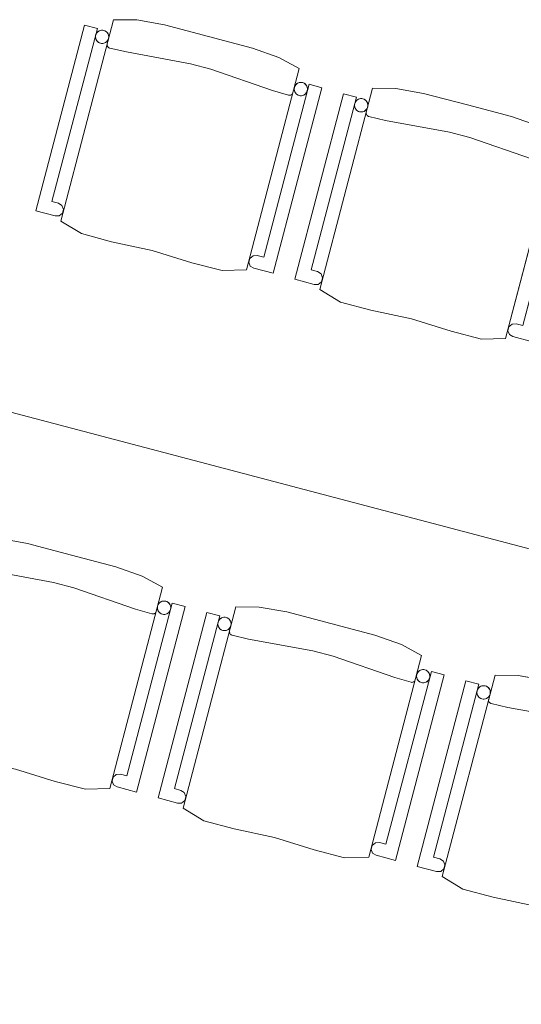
# Model space of a CAD drawing. Header units: millimetres. Extents: x -176817 to 18864955, y -12996033 to 201123.
# Tile 242 of 256: x 167597 to 168720, y 523 to 2725. Entities that reach past the tile are written whole.
import ezdxf

# ---------------------------------------------------------------- set-up
doc = ezdxf.new("R2010")
doc.units = ezdxf.units.MM
doc.header["$MEASUREMENT"] = 0
doc.layers.add('213-A Wymiarowanie wewnętrzne', color=7, linetype='Continuous')
doc.layers.add('320-W Umeblowanie', color=7, linetype='Continuous')
doc.styles.add('STYL_AUTOMATYCZNY_4', font='arial.ttf')
doc.dimstyles.new('STYL_AUTOMATYCZNY__3', dxfattribs={"dimtxt": 64.999998, "dimasz": 47.5, "dimexe": 0.18, "dimexo": 0.0625, "dimgap": 0, "dimtad": 1, "dimdec": 1, "dimlfac": 0.1, "dimzin": 0, "dimdsep": 46, "dimtxsty": 'STYL_AUTOMATYCZNY_4', "dimblk": 'ARROWHEAD_11', "dimblk1": 'ARROWHEAD_11', "dimblk2": 'ARROWHEAD_11', "dimcen": 0.09, "dimclrd": 30, "dimclre": 30, "dimclrt": 30, "dimazin": 0, "dimtfac": 1, "dimtdec": 4, "dimtmove": 0, "dimatfit": 3, "dimfxl": 0, "dimtolj": 1, "dimtzin": 0, "dimarcsym": 0})

# ---------------------------------------------------------------- blocks, each defined once
blk = doc.blocks.new('Krzesło 06 27[375]_2', base_point=(167320.6, 1113.8))
at = {"layer": '320-W Umeblowanie', "color": 254, "linetype": 'Continuous', "lineweight": 0, "true_color": 0xcccccc}
for p, q in [((167501.1, 1565.1), (167382.8, 1114.5)), ((167553, 1564.5), (167501.1, 1565.1)), ((167614.9, 1553.4), (167553, 1564.5)), ((167435.8, 1552.6), (167326.8, 1137.4)), ((167363.3, 1158.3), (167464.8, 1545)), ((167464.8, 1545), (167435.8, 1552.6)), ((167713.5, 1527.5), (167614.9, 1553.4)), ((167812.2, 1501.6), (167713.5, 1527.5)), ((167486.7, 1509.2), (167486.8, 1510.6)), ((167486.8, 1507.8), (167486.7, 1509.2)), ((167487.2, 1506.5), (167486.8, 1507.8)), ((167487.8, 1505.2), (167487.2, 1506.5)), ((167488.6, 1504.1), (167487.8, 1505.2)), ((167489.6, 1503.1), (167488.6, 1504.1)), ((167490.7, 1502.3), (167489.6, 1503.1)), ((167492, 1501.7), (167490.7, 1502.3)), ((167492.7, 1501.5), (167492, 1501.7)), ((167529.7, 1492.8), (167492.7, 1501.5)), ((167871.6, 1480.8), (167812.2, 1501.6)), ((167673.2, 1466.5), (167529.7, 1492.8)), ((167917, 1455.8), (167871.6, 1480.8)), ((167718.7, 1454.6), (167673.2, 1466.5)), ((167856.6, 1407), (167718.7, 1454.6)), ((167798.7, 1005.3), (167917, 1455.8)), ((167938.7, 1420.5), (167837.2, 1033.8)), ((167858.7, 997.7), (167967.8, 1412.9)), ((167967.8, 1412.9), (167938.7, 1420.5)), ((167893.1, 1396.4), (167856.6, 1407)), ((167893.8, 1396.2), (167893.1, 1396.4)), ((167895.2, 1396.1), (167893.8, 1396.2)), ((167896.6, 1396.2), (167895.2, 1396.1)), ((167897.9, 1396.6), (167896.6, 1396.2)), ((167899.2, 1397.2), (167897.9, 1396.6)), ((167900.3, 1398), (167899.2, 1397.2)), ((167901.3, 1399), (167900.3, 1398)), ((167377.8, 1154.5), (167363.3, 1158.3)), ((167385.6, 1149.5), (167377.8, 1154.5)), ((167388.9, 1140.8), (167385.6, 1149.5)), ((167326.8, 1137.4), (167370.3, 1126)), ((167370.3, 1126), (167379.4, 1126)), ((167379.4, 1126), (167386.6, 1131.9)), ((167386.6, 1131.9), (167388.9, 1140.8)), ((167382.8, 1114.5), (167429.1, 1086.6)), ((167429.1, 1086.6), (167496.9, 1068.5)), ((167496.9, 1068.5), (167587.9, 1048.9)), ((167587.9, 1048.9), (167676.7, 1021.2)), ((167813.4, 1037.1), (167806.3, 1031.2)), ((167822.7, 1037.6), (167813.4, 1037.1)), ((167837.2, 1033.8), (167822.7, 1037.6)), ((167676.7, 1021.2), (167744.6, 1003.7)), ((167806.3, 1031.2), (167803.9, 1022.3)), ((167803.9, 1022.3), (167807.3, 1013.6)), ((167807.3, 1013.6), (167815.2, 1009.1)), ((167744.6, 1003.7), (167798.7, 1005.3)), ((167815.2, 1009.1), (167858.7, 997.7))]:
    blk.add_line(p, q, dxfattribs=at)
at = {"layer": '320-W Umeblowanie', "color": 254, "linetype": 'Continuous', "lineweight": 0, "true_color": 0xcccccc, "flags": 128}
for points in [[(167382.8, 1114.5), (167429.1, 1086.6), (167496.9, 1068.5), (167587.9, 1048.9), (167676.7, 1021.2), (167744.6, 1003.7), (167798.7, 1005.3), (167917, 1455.8), (167871.6, 1480.8), (167812.2, 1501.6), (167713.5, 1527.5), (167614.9, 1553.4), (167553, 1564.5), (167501.1, 1565.1)], [(167326.8, 1137.4), (167370.3, 1126), (167379.4, 1126), (167386.6, 1131.9), (167388.9, 1140.8), (167385.6, 1149.5), (167377.8, 1154.5), (167363.3, 1158.3), (167464.8, 1545), (167435.8, 1552.6)], [(167479.3, 1541.2), (167476.8, 1541.6), (167474.1, 1541.6), (167471.6, 1541.2), (167469.1, 1540.3), (167466.9, 1538.9), (167464.9, 1537.3), (167463.2, 1535.2), (167461.9, 1533), (167461, 1530.5), (167460.6, 1527.9), (167460.6, 1525.3), (167461.1, 1522.8), (167462, 1520.3), (167463.3, 1518), (167465, 1516.1), (167467, 1514.4), (167469.3, 1513.1), (167471.7, 1512.2), (167474.3, 1511.8), (167476.9, 1511.8), (167479.5, 1512.2), (167481.9, 1513.1), (167484.2, 1514.5), (167486.2, 1516.2), (167487.9, 1518.2), (167489.2, 1520.4), (167490, 1522.9), (167490.5, 1525.5), (167490.5, 1528.1), (167490, 1530.7), (167489.1, 1533.1), (167487.8, 1535.4), (167486.1, 1537.4), (167484.1, 1539), (167481.8, 1540.3)], [(167837.2, 1033.8), (167822.7, 1037.6), (167813.4, 1037.1), (167806.3, 1031.2), (167803.9, 1022.3), (167807.3, 1013.6), (167815.2, 1009.1), (167858.7, 997.7), (167967.8, 1412.9), (167938.7, 1420.5)], [(167924.2, 1424.4), (167921.7, 1424.8), (167919.1, 1424.8), (167916.5, 1424.3), (167914, 1423.4), (167911.8, 1422.1), (167909.8, 1420.4), (167908.1, 1418.4), (167906.8, 1416.1), (167905.9, 1413.7), (167905.5, 1411.1), (167905.5, 1408.5), (167906, 1405.9), (167906.9, 1403.5), (167908.2, 1401.2), (167909.9, 1399.2), (167911.9, 1397.5), (167914.2, 1396.2), (167916.6, 1395.4), (167919.2, 1394.9), (167921.8, 1394.9), (167924.4, 1395.4), (167926.8, 1396.3), (167929.1, 1397.6), (167931.1, 1399.3), (167932.8, 1401.3), (167934.1, 1403.6), (167934.9, 1406.1), (167935.4, 1408.6), (167935.4, 1411.2), (167934.9, 1413.8), (167934, 1416.3), (167932.7, 1418.5), (167931, 1420.5), (167929, 1422.2), (167926.7, 1423.5)]]:
    blk.add_lwpolyline(points, close=True, dxfattribs=at)
at = {"layer": '320-W Umeblowanie', "color": 254, "linetype": 'Continuous', "lineweight": 0, "true_color": 0xcccccc}
for centre, start_param, end_param in [((167475.5, 1526.7), 4.712389, 7.853982), ((167475.5, 1526.7), 1.570796, 4.712389), ((167920.4, 1409.9), 4.712389, 7.853982), ((167920.4, 1409.9), 1.570796, 4.712389)]:
    blk.add_ellipse(centre, major_axis=(-14.5, 3.8), ratio=0.9996, start_param=start_param, end_param=end_param, dxfattribs=at)
blk = doc.blocks.new('Krzesło 06 27[376]_2', base_point=(167900.7, 960.7))
at = {"layer": '320-W Umeblowanie', "color": 254, "linetype": 'Continuous', "lineweight": 0, "true_color": 0xcccccc}
for p, q in [((168081.2, 1412), (167962.9, 961.4)), ((168133.1, 1411.4), (168081.2, 1412)), ((168195, 1400.4), (168133.1, 1411.4)), ((168016, 1399.5), (167906.9, 984.3)), ((167943.4, 1005.2), (168045, 1391.9)), ((168045, 1391.9), (168016, 1399.5)), ((168293.7, 1374.4), (168195, 1400.4)), ((168392.4, 1348.5), (168293.7, 1374.4)), ((168066.8, 1356.1), (168067, 1357.5)), ((168067, 1354.7), (168066.8, 1356.1)), ((168067.3, 1353.4), (168067, 1354.7)), ((168067.9, 1352.1), (168067.3, 1353.4)), ((168068.7, 1351), (168067.9, 1352.1)), ((168069.7, 1350), (168068.7, 1351)), ((168070.9, 1349.2), (168069.7, 1350)), ((168072.2, 1348.6), (168070.9, 1349.2)), ((168072.8, 1348.4), (168072.2, 1348.6)), ((168109.8, 1339.8), (168072.8, 1348.4)), ((168451.7, 1327.7), (168392.4, 1348.5)), ((168253.4, 1313.4), (168109.8, 1339.8)), ((168497.1, 1302.8), (168451.7, 1327.7)), ((168298.8, 1301.5), (168253.4, 1313.4)), ((168436.8, 1253.9), (168298.8, 1301.5)), ((168378.8, 852.2), (168497.1, 1302.8)), ((168518.9, 1267.5), (168417.3, 880.7)), ((168438.9, 844.6), (168547.9, 1259.8)), ((168547.9, 1259.8), (168518.9, 1267.5)), ((168473.3, 1243.3), (168436.8, 1253.9)), ((168473.9, 1243.1), (168473.3, 1243.3)), ((168475.3, 1243), (168473.9, 1243.1)), ((168476.7, 1243.1), (168475.3, 1243)), ((168478.1, 1243.5), (168476.7, 1243.1)), ((168479.3, 1244.1), (168478.1, 1243.5)), ((168480.5, 1244.9), (168479.3, 1244.1)), ((168481.5, 1245.9), (168480.5, 1244.9)), ((167957.9, 1001.4), (167943.4, 1005.2)), ((167965.7, 996.4), (167957.9, 1001.4)), ((167969.1, 987.8), (167965.7, 996.4)), ((167906.9, 984.3), (167950.4, 972.9)), ((167950.4, 972.9), (167959.6, 972.9)), ((167959.6, 972.9), (167966.7, 978.8)), ((167966.7, 978.8), (167969.1, 987.8)), ((167962.9, 961.4), (168009.3, 933.5)), ((168009.3, 933.5), (168077, 915.4)), ((168077, 915.4), (168168, 895.8)), ((168168, 895.8), (168256.8, 868.2)), ((168393.6, 884), (168386.4, 878.2)), ((168402.8, 884.6), (168393.6, 884)), ((168417.3, 880.7), (168402.8, 884.6)), ((168256.8, 868.2), (168324.7, 850.6)), ((168386.4, 878.2), (168384, 869.2)), ((168384, 869.2), (168387.4, 860.6)), ((168387.4, 860.6), (168395.3, 856.1)), ((168324.7, 850.6), (168378.8, 852.2)), ((168395.3, 856.1), (168438.9, 844.6))]:
    blk.add_line(p, q, dxfattribs=at)
at = {"layer": '320-W Umeblowanie', "color": 254, "linetype": 'Continuous', "lineweight": 0, "true_color": 0xcccccc, "flags": 128}
for points in [[(167962.9, 961.4), (168009.3, 933.5), (168077, 915.4), (168168, 895.8), (168256.8, 868.2), (168324.7, 850.6), (168378.8, 852.2), (168497.1, 1302.8), (168451.7, 1327.7), (168392.4, 1348.5), (168293.7, 1374.4), (168195, 1400.4), (168133.1, 1411.4), (168081.2, 1412)], [(167906.9, 984.3), (167950.4, 972.9), (167959.6, 972.9), (167966.7, 978.8), (167969.1, 987.8), (167965.7, 996.4), (167957.9, 1001.4), (167943.4, 1005.2), (168045, 1391.9), (168016, 1399.5)], [(168059.5, 1388.1), (168056.9, 1388.6), (168054.3, 1388.6), (168051.7, 1388.1), (168049.3, 1387.2), (168047, 1385.9), (168045, 1384.2), (168043.3, 1382.2), (168042, 1379.9), (168041.2, 1377.4), (168040.7, 1374.9), (168040.7, 1372.2), (168041.2, 1369.7), (168042.1, 1367.2), (168043.4, 1365), (168045.1, 1363), (168047.1, 1361.3), (168049.4, 1360), (168051.9, 1359.1), (168054.4, 1358.7), (168057.1, 1358.7), (168059.6, 1359.2), (168062.1, 1360.1), (168064.3, 1361.4), (168066.3, 1363.1), (168068, 1365.1), (168069.3, 1367.4), (168070.2, 1369.8), (168070.6, 1372.4), (168070.6, 1375), (168070.1, 1377.6), (168069.2, 1380), (168067.9, 1382.3), (168066.2, 1384.3), (168064.2, 1385.9), (168061.9, 1387.2)], [(168417.3, 880.7), (168402.8, 884.6), (168393.6, 884), (168386.4, 878.2), (168384, 869.2), (168387.4, 860.6), (168395.3, 856.1), (168438.9, 844.6), (168547.9, 1259.8), (168518.9, 1267.5)], [(168504.4, 1271.3), (168501.8, 1271.7), (168499.2, 1271.7), (168496.6, 1271.2), (168494.2, 1270.3), (168491.9, 1269), (168489.9, 1267.3), (168488.3, 1265.3), (168487, 1263.1), (168486.1, 1260.6), (168485.6, 1258), (168485.6, 1255.4), (168486.1, 1252.8), (168487, 1250.4), (168488.3, 1248.1), (168490, 1246.1), (168492, 1244.5), (168494.3, 1243.2), (168496.8, 1242.3), (168499.4, 1241.8), (168502, 1241.8), (168504.5, 1242.3), (168507, 1243.2), (168509.2, 1244.5), (168511.2, 1246.2), (168512.9, 1248.2), (168514.2, 1250.5), (168515.1, 1253), (168515.5, 1255.5), (168515.5, 1258.2), (168515.1, 1260.7), (168514.1, 1263.2), (168512.8, 1265.4), (168511.1, 1267.4), (168509.1, 1269.1), (168506.9, 1270.4)]]:
    blk.add_lwpolyline(points, close=True, dxfattribs=at)
at = {"layer": '320-W Umeblowanie', "color": 254, "linetype": 'Continuous', "lineweight": 0, "true_color": 0xcccccc}
for centre, start_param, end_param in [((168055.7, 1373.6), 4.712389, 7.853982), ((168055.7, 1373.6), 1.570796, 4.712389), ((168500.6, 1256.8), 4.712389, 7.853982), ((168500.6, 1256.8), 1.570796, 4.712389)]:
    blk.add_ellipse(centre, major_axis=(-14.5, 3.8), ratio=0.9996, start_param=start_param, end_param=end_param, dxfattribs=at)
blk = doc.blocks.new('Krzesło 06 27[377]_2', base_point=(168480.8, 807.6))
at = {"layer": '320-W Umeblowanie', "color": 254, "linetype": 'Continuous', "lineweight": 0, "true_color": 0xcccccc}
for p, q in [((168661.4, 1258.9), (168543.1, 808.4)), ((168713.2, 1258.3), (168661.4, 1258.9)), ((168775.1, 1247.3), (168713.2, 1258.3)), ((168596.1, 1246.5), (168487.1, 831.2)), ((168523.6, 852.1), (168625.1, 1238.8)), ((168625.1, 1238.8), (168596.1, 1246.5)), ((168873.8, 1221.4), (168775.1, 1247.3)), ((168972.5, 1195.4), (168873.8, 1221.4)), ((168647, 1203.1), (168647.1, 1204.4)), ((168647.1, 1201.7), (168647, 1203.1)), ((168647.5, 1200.3), (168647.1, 1201.7)), ((168648.1, 1199), (168647.5, 1200.3)), ((168648.9, 1197.9), (168648.1, 1199)), ((168649.9, 1196.9), (168648.9, 1197.9)), ((168651, 1196.1), (168649.9, 1196.9)), ((168652.3, 1195.5), (168651, 1196.1)), ((168653, 1195.4), (168652.3, 1195.5)), ((168690, 1186.7), (168653, 1195.4)), ((169031.8, 1174.6), (168972.5, 1195.4)), ((168833.5, 1160.4), (168690, 1186.7)), ((169077.3, 1149.7), (169031.8, 1174.6)), ((168879, 1148.4), (168833.5, 1160.4)), ((169016.9, 1100.8), (168879, 1148.4)), ((168959, 699.1), (169077.3, 1149.7)), ((169099, 1114.4), (168997.5, 727.7)), ((169019, 691.5), (169128.1, 1106.8)), ((169128.1, 1106.8), (169099, 1114.4)), ((169053.4, 1090.2), (169016.9, 1100.8)), ((169054.1, 1090), (169053.4, 1090.2)), ((169055.5, 1089.9), (169054.1, 1090)), ((169056.9, 1090), (169055.5, 1089.9)), ((169058.2, 1090.4), (169056.9, 1090)), ((169059.5, 1091), (169058.2, 1090.4)), ((169060.6, 1091.8), (169059.5, 1091)), ((169061.6, 1092.8), (169060.6, 1091.8)), ((168538.1, 848.3), (168523.6, 852.1)), ((168545.9, 843.3), (168538.1, 848.3)), ((168549.2, 834.7), (168545.9, 843.3)), ((168487.1, 831.2), (168530.6, 819.8)), ((168530.6, 819.8), (168539.7, 819.8)), ((168539.7, 819.8), (168546.9, 825.7)), ((168546.9, 825.7), (168549.2, 834.7)), ((168543.1, 808.4), (168589.4, 780.4)), ((168589.4, 780.4), (168657.2, 762.3)), ((168657.2, 762.3), (168748.1, 742.8)), ((168748.1, 742.8), (168837, 715.1)), ((168973.7, 730.9), (168966.5, 725.1)), ((168983, 731.5), (168973.7, 730.9)), ((168997.5, 727.7), (168983, 731.5)), ((168837, 715.1), (168904.9, 697.5)), ((168966.5, 725.1), (168964.2, 716.1)), ((168964.2, 716.1), (168967.6, 707.5)), ((168967.6, 707.5), (168975.5, 703)), ((168904.9, 697.5), (168959, 699.1)), ((168975.5, 703), (169019, 691.5))]:
    blk.add_line(p, q, dxfattribs=at)
at = {"layer": '320-W Umeblowanie', "color": 254, "linetype": 'Continuous', "lineweight": 0, "true_color": 0xcccccc, "flags": 128}
for points in [[(168543.1, 808.4), (168589.4, 780.4), (168657.2, 762.3), (168748.1, 742.8), (168837, 715.1), (168904.9, 697.5), (168959, 699.1), (169077.3, 1149.7), (169031.8, 1174.6), (168972.5, 1195.4), (168873.8, 1221.4), (168775.1, 1247.3), (168713.2, 1258.3), (168661.4, 1258.9)], [(168487.1, 831.2), (168530.6, 819.8), (168539.7, 819.8), (168546.9, 825.7), (168549.2, 834.7), (168545.9, 843.3), (168538.1, 848.3), (168523.6, 852.1), (168625.1, 1238.8), (168596.1, 1246.5)], [(168639.6, 1235), (168637, 1235.5), (168634.4, 1235.5), (168631.9, 1235), (168629.4, 1234.1), (168627.1, 1232.8), (168625.2, 1231.1), (168623.5, 1229.1), (168622.2, 1226.8), (168621.3, 1224.3), (168620.9, 1221.8), (168620.9, 1219.2), (168621.3, 1216.6), (168622.2, 1214.1), (168623.6, 1211.9), (168625.3, 1209.9), (168627.3, 1208.2), (168629.5, 1206.9), (168632, 1206), (168634.6, 1205.6), (168637.2, 1205.6), (168639.8, 1206.1), (168642.2, 1207), (168644.5, 1208.3), (168646.5, 1210), (168648.1, 1212), (168649.4, 1214.3), (168650.3, 1216.7), (168650.8, 1219.3), (168650.7, 1221.9), (168650.3, 1224.5), (168649.4, 1226.9), (168648.1, 1229.2), (168646.4, 1231.2), (168644.4, 1232.9), (168642.1, 1234.2)], [(168997.5, 727.7), (168983, 731.5), (168973.7, 730.9), (168966.5, 725.1), (168964.2, 716.1), (168967.6, 707.5), (168975.5, 703), (169019, 691.5), (169128.1, 1106.8), (169099, 1114.4)], [(169084.5, 1118.2), (169082, 1118.6), (169079.3, 1118.6), (169076.8, 1118.2), (169074.3, 1117.3), (169072.1, 1115.9), (169070.1, 1114.2), (169068.4, 1112.2), (169067.1, 1110), (169066.2, 1107.5), (169065.8, 1104.9), (169065.8, 1102.3), (169066.3, 1099.7), (169067.2, 1097.3), (169068.5, 1095), (169070.2, 1093), (169072.2, 1091.4), (169074.5, 1090.1), (169076.9, 1089.2), (169079.5, 1088.8), (169082.1, 1088.8), (169084.7, 1089.2), (169087.1, 1090.1), (169089.4, 1091.5), (169091.4, 1093.1), (169093.1, 1095.2), (169094.4, 1097.4), (169095.2, 1099.9), (169095.7, 1102.5), (169095.7, 1105.1), (169095.2, 1107.6), (169094.3, 1110.1), (169093, 1112.4), (169091.3, 1114.3), (169089.3, 1116), (169087, 1117.3)]]:
    blk.add_lwpolyline(points, close=True, dxfattribs=at)
at = {"layer": '320-W Umeblowanie', "color": 254, "linetype": 'Continuous', "lineweight": 0, "true_color": 0xcccccc}
for centre, start_param, end_param in [((168635.8, 1220.5), 4.712389, 7.853982), ((168635.8, 1220.5), 1.570796, 4.712389), ((169080.7, 1103.7), 4.712389, 7.853982), ((169080.7, 1103.7), 1.570796, 4.712389)]:
    blk.add_ellipse(centre, major_axis=(-14.5, 3.8), ratio=0.9996, start_param=start_param, end_param=end_param, dxfattribs=at)
blk = doc.blocks.new('Krzesło 06 27[387]_2', base_point=(167626.7, 2274.1))
at = {"layer": '320-W Umeblowanie', "color": 254, "linetype": 'Continuous', "lineweight": 0, "true_color": 0xcccccc}
for p, q in [((167742, 2712.9), (167632.9, 2297.7)), ((167807.3, 2725.3), (167689, 2274.8)), ((167771, 2705.3), (167742, 2712.9)), ((167859.1, 2724.8), (167807.3, 2725.3)), ((167921, 2713.7), (167859.1, 2724.8)), ((168019.7, 2687.8), (167921, 2713.7)), ((167669.4, 2318.6), (167771, 2705.3)), ((168118.4, 2661.9), (168019.7, 2687.8)), ((167792.9, 2669.5), (167793, 2670.9)), ((167793, 2668.1), (167792.9, 2669.5)), ((167793.4, 2666.8), (167793, 2668.1)), ((167794, 2665.5), (167793.4, 2666.8)), ((167794.8, 2664.4), (167794, 2665.5)), ((167795.8, 2663.4), (167794.8, 2664.4)), ((167796.9, 2662.6), (167795.8, 2663.4)), ((167798.2, 2662), (167796.9, 2662.6)), ((167798.9, 2661.8), (167798.2, 2662)), ((167835.9, 2653.1), (167798.9, 2661.8)), ((167979.4, 2626.8), (167835.9, 2653.1)), ((168177.7, 2641.1), (168118.4, 2661.9)), ((168024.9, 2614.9), (167979.4, 2626.8)), ((168223.2, 2616.1), (168177.7, 2641.1)), ((168162.8, 2567.3), (168024.9, 2614.9)), ((168104.9, 2165.6), (168223.2, 2616.1)), ((168244.9, 2580.8), (168143.4, 2194.1)), ((168273.9, 2573.2), (168244.9, 2580.8)), ((168199.3, 2556.7), (168162.8, 2567.3)), ((168164.9, 2158), (168273.9, 2573.2)), ((168200, 2556.5), (168199.3, 2556.7)), ((168201.4, 2556.4), (168200, 2556.5)), ((168202.8, 2556.5), (168201.4, 2556.4)), ((168204.1, 2556.9), (168202.8, 2556.5)), ((168205.4, 2557.5), (168204.1, 2556.9)), ((168206.5, 2558.3), (168205.4, 2557.5)), ((168207.5, 2559.3), (168206.5, 2558.3)), ((167683.9, 2314.8), (167669.4, 2318.6)), ((167691.7, 2309.8), (167683.9, 2314.8)), ((167632.9, 2297.7), (167676.5, 2286.3)), ((167685.6, 2286.3), (167692.8, 2292.2)), ((167695.1, 2301.1), (167691.7, 2309.8)), ((167692.8, 2292.2), (167695.1, 2301.1)), ((167676.5, 2286.3), (167685.6, 2286.3)), ((167689, 2274.8), (167735.3, 2246.8)), ((167735.3, 2246.8), (167803, 2228.8)), ((167803, 2228.8), (167894, 2209.2)), ((167894, 2209.2), (167982.9, 2181.5)), ((167982.9, 2181.5), (168050.8, 2164)), ((168112.4, 2191.5), (168110.1, 2182.6)), ((168110.1, 2182.6), (168113.4, 2173.9)), ((168119.6, 2197.4), (168112.4, 2191.5)), ((168128.9, 2197.9), (168119.6, 2197.4)), ((168143.4, 2194.1), (168128.9, 2197.9)), ((168050.8, 2164), (168104.9, 2165.6)), ((168113.4, 2173.9), (168121.4, 2169.4)), ((168121.4, 2169.4), (168164.9, 2158))]:
    blk.add_line(p, q, dxfattribs=at)
at = {"layer": '320-W Umeblowanie', "color": 254, "linetype": 'Continuous', "lineweight": 0, "true_color": 0xcccccc, "flags": 128}
for points in [[(167632.9, 2297.7), (167676.5, 2286.3), (167685.6, 2286.3), (167692.8, 2292.2), (167695.1, 2301.1), (167691.7, 2309.8), (167683.9, 2314.8), (167669.4, 2318.6), (167771, 2705.3), (167742, 2712.9)], [(167689, 2274.8), (167735.3, 2246.8), (167803, 2228.8), (167894, 2209.2), (167982.9, 2181.5), (168050.8, 2164), (168104.9, 2165.6), (168223.2, 2616.1), (168177.7, 2641.1), (168118.4, 2661.9), (168019.7, 2687.8), (167921, 2713.7), (167859.1, 2724.8), (167807.3, 2725.3)], [(167785.5, 2701.5), (167782.9, 2701.9), (167780.3, 2701.9), (167777.7, 2701.5), (167775.3, 2700.5), (167773, 2699.2), (167771, 2697.5), (167769.4, 2695.5), (167768.1, 2693.3), (167767.2, 2690.8), (167766.7, 2688.2), (167766.8, 2685.6), (167767.2, 2683), (167768.1, 2680.6), (167769.5, 2678.3), (167771.1, 2676.3), (167773.2, 2674.7), (167775.4, 2673.4), (167777.9, 2672.5), (167780.5, 2672), (167783.1, 2672.1), (167785.7, 2672.5), (167788.1, 2673.4), (167790.4, 2674.8), (167792.4, 2676.4), (167794, 2678.5), (167795.3, 2680.7), (167796.2, 2683.2), (167796.6, 2685.8), (167796.6, 2688.4), (167796.2, 2690.9), (167795.3, 2693.4), (167793.9, 2695.7), (167792.2, 2697.6), (167790.2, 2699.3), (167788, 2700.6)], [(168143.4, 2194.1), (168128.9, 2197.9), (168119.6, 2197.4), (168112.4, 2191.5), (168110.1, 2182.6), (168113.4, 2173.9), (168121.4, 2169.4), (168164.9, 2158), (168273.9, 2573.2), (168244.9, 2580.8)], [(168230.4, 2584.7), (168227.8, 2585.1), (168225.2, 2585.1), (168222.7, 2584.6), (168220.2, 2583.7), (168217.9, 2582.4), (168215.9, 2580.7), (168214.3, 2578.7), (168213, 2576.4), (168212.1, 2574), (168211.7, 2571.4), (168211.7, 2568.8), (168212.1, 2566.2), (168213, 2563.7), (168214.4, 2561.5), (168216.1, 2559.5), (168218.1, 2557.8), (168220.3, 2556.5), (168222.8, 2555.6), (168225.4, 2555.2), (168228, 2555.2), (168230.6, 2555.7), (168233, 2556.6), (168235.3, 2557.9), (168237.3, 2559.6), (168238.9, 2561.6), (168240.2, 2563.9), (168241.1, 2566.3), (168241.6, 2568.9), (168241.5, 2571.5), (168241.1, 2574.1), (168240.2, 2576.6), (168238.9, 2578.8), (168237.2, 2580.8), (168235.2, 2582.5), (168232.9, 2583.8)]]:
    blk.add_lwpolyline(points, close=True, dxfattribs=at)
at = {"layer": '320-W Umeblowanie', "color": 254, "linetype": 'Continuous', "lineweight": 0, "true_color": 0xcccccc}
for centre, start_param, end_param in [((167781.7, 2687), 4.712389, 7.853982), ((167781.7, 2687), 1.570796, 4.712389), ((168226.6, 2570.1), 4.712389, 7.853982), ((168226.6, 2570.1), 1.570796, 4.712389)]:
    blk.add_ellipse(centre, major_axis=(-14.5, 3.8), ratio=0.9996, start_param=start_param, end_param=end_param, dxfattribs=at)
blk = doc.blocks.new('Krzesło 06 27[388]_2', base_point=(168206.9, 2121))
at = {"layer": '320-W Umeblowanie', "color": 254, "linetype": 'Continuous', "lineweight": 0, "true_color": 0xcccccc}
for p, q in [((168322.1, 2559.8), (168213.1, 2144.6)), ((168387.4, 2572.3), (168269.1, 2121.7)), ((168351.1, 2552.2), (168322.1, 2559.8)), ((168439.3, 2571.7), (168387.4, 2572.3)), ((168501.2, 2560.6), (168439.3, 2571.7)), ((168599.9, 2534.7), (168501.2, 2560.6)), ((168249.6, 2165.5), (168351.1, 2552.2)), ((168698.5, 2508.8), (168599.9, 2534.7)), ((168373, 2516.4), (168373.1, 2517.8)), ((168373.1, 2515), (168373, 2516.4)), ((168373.5, 2513.7), (168373.1, 2515)), ((168374.1, 2512.4), (168373.5, 2513.7)), ((168374.9, 2511.3), (168374.1, 2512.4)), ((168375.9, 2510.3), (168374.9, 2511.3)), ((168377.1, 2509.5), (168375.9, 2510.3)), ((168378.3, 2508.9), (168377.1, 2509.5)), ((168379, 2508.7), (168378.3, 2508.9)), ((168416, 2500), (168379, 2508.7)), ((168559.5, 2473.7), (168416, 2500)), ((168757.9, 2488), (168698.5, 2508.8)), ((168605, 2461.8), (168559.5, 2473.7)), ((168803.3, 2463), (168757.9, 2488)), ((168742.9, 2414.2), (168605, 2461.8)), ((168685, 2012.5), (168803.3, 2463)), ((168825.1, 2427.7), (168723.5, 2041)), ((168854.1, 2420.1), (168825.1, 2427.7)), ((168779.4, 2403.6), (168742.9, 2414.2)), ((168745, 2004.9), (168854.1, 2420.1)), ((168780.1, 2403.4), (168779.4, 2403.6)), ((168781.5, 2403.3), (168780.1, 2403.4)), ((168782.9, 2403.4), (168781.5, 2403.3)), ((168784.2, 2403.8), (168782.9, 2403.4)), ((168785.5, 2404.4), (168784.2, 2403.8)), ((168786.7, 2405.2), (168785.5, 2404.4)), ((168787.6, 2406.2), (168786.7, 2405.2)), ((168264.1, 2161.7), (168249.6, 2165.5)), ((168271.9, 2156.7), (168264.1, 2161.7)), ((168213.1, 2144.6), (168256.6, 2133.2)), ((168265.7, 2133.2), (168272.9, 2139.1)), ((168275.3, 2148), (168271.9, 2156.7)), ((168272.9, 2139.1), (168275.3, 2148)), ((168256.6, 2133.2), (168265.7, 2133.2)), ((168269.1, 2121.7), (168315.4, 2093.8)), ((168315.4, 2093.8), (168383.2, 2075.7)), ((168383.2, 2075.7), (168474.2, 2056.1)), ((168474.2, 2056.1), (168563, 2028.4)), ((168563, 2028.4), (168630.9, 2010.9)), ((168692.6, 2038.4), (168690.2, 2029.5)), ((168690.2, 2029.5), (168693.6, 2020.8)), ((168699.7, 2044.3), (168692.6, 2038.4)), ((168709, 2044.8), (168699.7, 2044.3)), ((168723.5, 2041), (168709, 2044.8)), ((168630.9, 2010.9), (168685, 2012.5)), ((168693.6, 2020.8), (168701.5, 2016.3)), ((168701.5, 2016.3), (168745, 2004.9))]:
    blk.add_line(p, q, dxfattribs=at)
at = {"layer": '320-W Umeblowanie', "color": 254, "linetype": 'Continuous', "lineweight": 0, "true_color": 0xcccccc, "flags": 128}
for points in [[(168213.1, 2144.6), (168256.6, 2133.2), (168265.7, 2133.2), (168272.9, 2139.1), (168275.3, 2148), (168271.9, 2156.7), (168264.1, 2161.7), (168249.6, 2165.5), (168351.1, 2552.2), (168322.1, 2559.8)], [(168269.1, 2121.7), (168315.4, 2093.8), (168383.2, 2075.7), (168474.2, 2056.1), (168563, 2028.4), (168630.9, 2010.9), (168685, 2012.5), (168803.3, 2463), (168757.9, 2488), (168698.5, 2508.8), (168599.9, 2534.7), (168501.2, 2560.6), (168439.3, 2571.7), (168387.4, 2572.3)], [(168365.6, 2548.4), (168363.1, 2548.8), (168360.5, 2548.8), (168357.9, 2548.4), (168355.4, 2547.5), (168353.2, 2546.1), (168351.2, 2544.5), (168349.5, 2542.4), (168348.2, 2540.2), (168347.3, 2537.7), (168346.9, 2535.1), (168346.9, 2532.5), (168347.4, 2530), (168348.3, 2527.5), (168349.6, 2525.2), (168351.3, 2523.3), (168353.3, 2521.6), (168355.6, 2520.3), (168358, 2519.4), (168360.6, 2519), (168363.2, 2519), (168365.8, 2519.4), (168368.2, 2520.3), (168370.5, 2521.7), (168372.5, 2523.4), (168374.2, 2525.4), (168375.5, 2527.6), (168376.3, 2530.1), (168376.8, 2532.7), (168376.8, 2535.3), (168376.3, 2537.9), (168375.4, 2540.3), (168374.1, 2542.6), (168372.4, 2544.6), (168370.4, 2546.2), (168368.1, 2547.5)], [(168723.5, 2041), (168709, 2044.8), (168699.7, 2044.3), (168692.6, 2038.4), (168690.2, 2029.5), (168693.6, 2020.8), (168701.5, 2016.3), (168745, 2004.9), (168854.1, 2420.1), (168825.1, 2427.7)], [(168810.6, 2431.6), (168808, 2432), (168805.4, 2432), (168802.8, 2431.5), (168800.3, 2430.6), (168798.1, 2429.3), (168796.1, 2427.6), (168794.4, 2425.6), (168793.1, 2423.3), (168792.2, 2420.9), (168791.8, 2418.3), (168791.8, 2415.7), (168792.3, 2413.1), (168793.2, 2410.7), (168794.5, 2408.4), (168796.2, 2406.4), (168798.2, 2404.7), (168800.5, 2403.4), (168802.9, 2402.6), (168805.5, 2402.1), (168808.1, 2402.1), (168810.7, 2402.6), (168813.2, 2403.5), (168815.4, 2404.8), (168817.4, 2406.5), (168819.1, 2408.5), (168820.4, 2410.8), (168821.3, 2413.3), (168821.7, 2415.8), (168821.7, 2418.4), (168821.2, 2421), (168820.3, 2423.5), (168819, 2425.7), (168817.3, 2427.7), (168815.3, 2429.4), (168813, 2430.7)]]:
    blk.add_lwpolyline(points, close=True, dxfattribs=at)
at = {"layer": '320-W Umeblowanie', "color": 254, "linetype": 'Continuous', "lineweight": 0, "true_color": 0xcccccc}
for centre, start_param, end_param in [((168361.8, 2533.9), 4.712389, 7.853982), ((168361.8, 2533.9), 1.570796, 4.712389), ((168806.8, 2417.1), 4.712389, 7.853982), ((168806.8, 2417.1), 1.570796, 4.712389)]:
    blk.add_ellipse(centre, major_axis=(-14.5, 3.8), ratio=0.9996, start_param=start_param, end_param=end_param, dxfattribs=at)
blk = doc.blocks.new('*D3111')
at = {"layer": '213-A Wymiarowanie wewnętrzne', "linetype": 'Continuous', "lineweight": 200}
for points in [[(165953.6, 2272.8), (165954.5, 2268), (165957.2, 2264), (165961.3, 2261.3), (165966.1, 2260.3), (165970.8, 2261.3), (165974.9, 2264), (165977.6, 2268), (165978.6, 2272.8), (165977.6, 2277.6), (165974.9, 2281.7), (165970.8, 2284.4), (165966.1, 2285.3), (165961.3, 2284.4), (165957.2, 2281.7), (165954.5, 2277.6)], [(175975.5, -371.7), (175976.5, -376.5), (175979.2, -380.5), (175983.2, -383.3), (175988, -384.2), (175992.8, -383.3), (175996.9, -380.5), (175999.6, -376.5), (176000.5, -371.7), (175999.6, -366.9), (175996.9, -362.9), (175992.8, -360.2), (175988, -359.2), (175983.2, -360.2), (175979.2, -362.9), (175976.5, -366.9)]]:
    blk.add_hatch(color=30, dxfattribs=at).paths.add_polyline_path(points)
at = {"layer": '213-A Wymiarowanie wewnętrzne', "color": 30, "linetype": 'Continuous', "lineweight": 0}
for p, q in [((165978, 2318.2), (165969.3, 2284.9)), ((175975.9, -368.5), (165978.1, 2269.6)), ((165962.9, 2260.7), (165954.1, 2227.5))]:
    blk.add_line(p, q, dxfattribs=at)
blk.add_circle((165966.1, 2272.8), 12.5, dxfattribs=at)
at = {"layer": '213-A Wymiarowanie wewnętrzne', "color": 30, "lineweight": 200, "insert": (170836.6, 1001.1), "char_height": 65, "attachment_point": 7, "rotation": 345.218, "style": 'STYL_AUTOMATYCZNY_4'}
blk.add_mtext('\\A1;{\\pql;\\fArial|b0|i0|c238|p0;\\W1.000000;1\xa0036,5}', dxfattribs=at)
blk = doc.blocks.new('ARROWHEAD_11')
at = {"color": 0, "linetype": 'Continuous', "lineweight": 0}
blk.add_line((0, 0), (-1, 0), dxfattribs=at)
at = {"color": 0, "linetype": 'Continuous', "lineweight": 0, "const_width": 0.25, "flags": 128}
blk.add_lwpolyline([(-0.125, 0, 1), (0.125, 0, 1)], format="xyb", close=True, dxfattribs=at)

msp = doc.modelspace()

# ---------------------------------------------------------------- block references
at = {"layer": '320-W Umeblowanie', "color": 254, "linetype": 'Continuous', "lineweight": 0, "true_color": 0xcccccc}
for name, p in [('Krzesło 06 27[387]_2', (167626.73, 2274.08)), ('Krzesło 06 27[388]_2', (168206.88, 2121)), ('Krzesło 06 27[375]_2', (167320.57, 1113.8)), ('Krzesło 06 27[376]_2', (167900.71, 960.72)), ('Krzesło 06 27[377]_2', (168480.85, 807.63))]:
    msp.add_blockref(name, p, dxfattribs=at)

# ---------------------------------------------------------------- dimensions: what is measured, and where the dimension line sits
at = {"layer": '213-A Wymiarowanie wewnętrzne', "color": 30, "linetype": 'Continuous', "lineweight": 200}
dim = msp.add_linear_dim(base=(165966.06, 2272.83), p1=(176702.2, 2334.79), p2=(165848.48, 1827.23), angle=165.21803, dimstyle='STYL_AUTOMATYCZNY__3', dxfattribs=at)
dim.commit()
dim.dimension.update_dxf_attribs({"geometry": '*D3111', "text_midpoint": (170986.21, 995.2), "dimtype": 160, "text_rotation": 345.21803})

doc.saveas('drawing.dxf')
